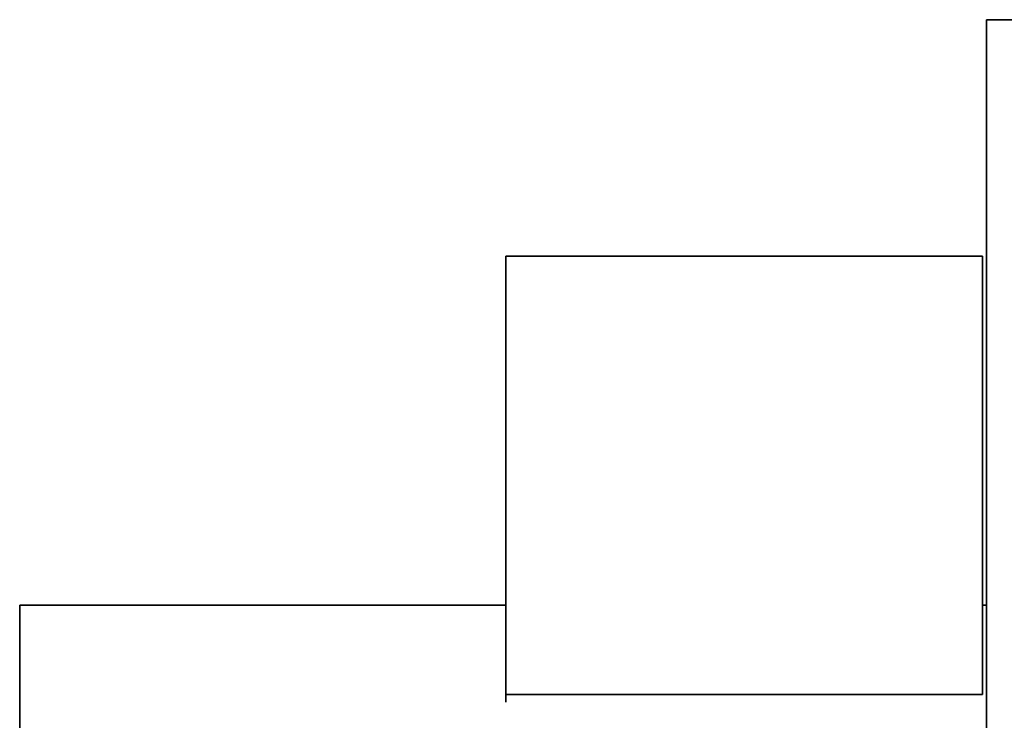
# Model space of a CAD drawing. Header units: millimetres. Extents: x 409 to 851, y 121 to 770.
# Tile 6 of 7: x 409 to 655, y 549 to 723. Entities that reach past the tile are written whole.
import ezdxf

# ---------------------------------------------------------------- set-up
doc = ezdxf.new("R2010")
doc.units = ezdxf.units.MM
doc.header["$LTSCALE"] = 3
doc.layers.add('Krawędzie widoczne(ISO)', color=7, linetype='Continuous', lineweight=35, true_color=0x262659)

msp = doc.modelspace()

# ---------------------------------------------------------------- linework, layer by layer
at = {"layer": 'Krawędzie widoczne(ISO)'}
for p, q in [((650.4, 333.36), (650.4, 723.46)), ((650.4, 723.46), (668.9, 723.46)), ((530.41, 664.39), (649.38, 664.39)), ((530.41, 554.99), (530.41, 664.39)), ((530.41, 662.48), (530.41, 664.39)), ((649.38, 554.99), (649.38, 664.39)), ((530.41, 577.26), (530.41, 662.48)), ((409.1, 577.26), (409.1, 401.66)), ((530.41, 577.26), (409.1, 577.26)), ((650.4, 577.26), (649.38, 577.26)), ((649.38, 554.99), (530.41, 554.99))]:
    msp.add_line(p, q, dxfattribs=at)
at = {"layer": 'Krawędzie widoczne(ISO)', "flags": 128}
msp.add_lwpolyline([(530.41, 554.99), (530.41, 561.23), (530.41, 566.54), (530.41, 570.84), (530.41, 574.07), (530.41, 576.2, 0.000004), (530.41, 577.14, 0.000079), (530.41, 577.18, 0.999743), (530.41, 577.18, 0.000027), (530.41, 577.02, 0.000011), (530.41, 576.79, 0.000002), (530.41, 575.71), (530.41, 573.27), (530.41, 569.74), (530.41, 565.15), (530.41, 559.57), (530.41, 553.07)], format="xyb", dxfattribs=at)

doc.saveas('drawing.dxf')
